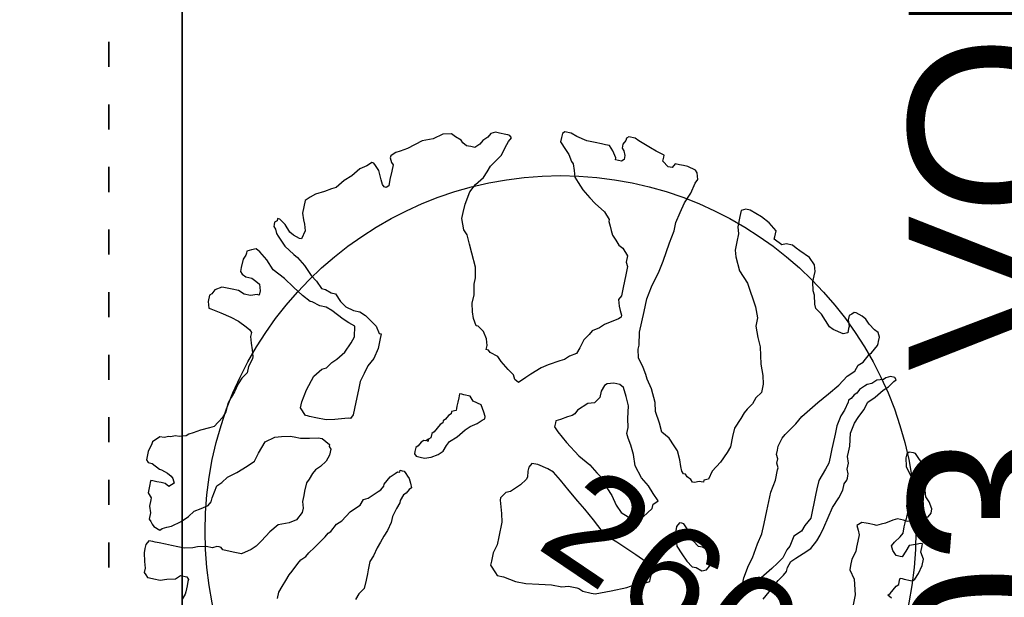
# Model space of a CAD drawing. Extents: x 4743276 to 9726129, y -4307434 to -1665362.
# Tile 35 of 121: x 4860824 to 4865547, y -2048386 to -2045617. Entities that reach past the tile are written whole.
import ezdxf
from ezdxf.enums import TextEntityAlignment as Align

# ---------------------------------------------------------------- set-up
doc = ezdxf.new("R2010")
doc.units = 0
doc.header["$MEASUREMENT"] = 0
doc.linetypes.add('ACAD_ISO03W100', pattern=[30, 12, -18])
doc.layers.get('0').update_dxf_attribs({"linetype": 'CONTINUOUS'})
doc.layers.get('Defpoints').update_dxf_attribs({"color": 61, "linetype": 'CONTINUOUS'})
for name, color, linetype in [('-_48_-', 76, 'CONTINUOUS'), ('siete', 6, 'CONTINUOUS'), ('TENKÁ', 7, 'CONTINUOUS'), ('Výšky', 64, 'CONTINUOUS'), ('ZARIADOVACIE', 144, 'CONTINUOUS')]:
    doc.layers.add(name, color=color, linetype=linetype)
doc.styles.add('MONOTXT', font='MONOTXT', dxfattribs={"height": 0.2})
doc.styles.add('styl1', font='arial.ttf')
doc.styles.add('Style-Arial', font='arial.ttf')
doc.dimstyles.new('STANDARD 200', dxfattribs={"dimtxt": 600, "dimasz": 700, "dimexe": 10, "dimexo": 200, "dimgap": 100, "dimtad": 1, "dimdsep": 46, "dimlunit": 6, "dimtxsty": 'Style-Arial', "dimblk": 'ARCHTICK', "dimblk1": 'OBLIQUE', "dimblk2": 'ARCHTICK', "dimcen": 2.5, "dimse1": 1, "dimse2": 1, "dimadec": 0, "dimazin": 0, "dimtfac": 1, "dimtmove": 1, "dimatfit": 3, "dimldrblk": 'OBLIQUE', "dimfxl": 1, "dimtolj": 1, "dimtzin": 0, "dimarcsym": 0})

# ---------------------------------------------------------------- blocks, each defined once
blk = doc.blocks.new('St4b')
at = {"linetype": 'Continuous'}
for p, q in [((-34.8, 985.9), (-40.6, 980.1)), ((-40.6, 980.1), (-40.6, 968.5)), ((-11.6, 985.9), (-34.8, 985.9)), ((11.6, 980.1), (-11.6, 985.9)), ((17.4, 980.1), (11.6, 980.1)), ((23.2, 974.3), (17.4, 980.1)), ((23.2, 974.3), (23.2, 974.3)), ((23.2, 974.3), (23.2, 974.3)), ((29, 968.5), (23.2, 974.3)), ((-191.4, 945.4), (-197.2, 939.5)), ((-174, 945.4), (-191.4, 945.4)), ((-156.6, 951.2), (-174, 945.4)), ((-139.2, 951.2), (-156.6, 951.2)), ((-133.4, 951.2), (-139.2, 951.2)), ((-121.8, 962.8), (-133.4, 951.2)), ((-98.6, 962.8), (-121.8, 962.8)), ((-92.8, 962.8), (-98.6, 962.8)), ((-87, 962.8), (-92.8, 962.8)), ((-87, 957), (-87, 962.8)), ((-87, 945.4), (-87, 957)), ((-87, 945.4), (-87, 945.4)), ((-87, 945.4), (-87, 945.4)), ((-87, 933.7), (-87, 945.4)), ((-40.6, 968.5), (-52.2, 945.4)), ((-52.2, 945.4), (-52.2, 939.5)), ((34.8, 962.8), (29, 968.5)), ((34.8, 951.2), (34.8, 962.8)), ((40.6, 939.5), (34.8, 951.2)), ((-342.2, 922.2), (-348, 916.4)), ((-348, 916.4), (-348, 910.5)), ((-336.4, 927.9), (-342.2, 922.2)), ((-324.8, 927.9), (-336.4, 927.9)), ((-307.4, 933.7), (-324.8, 927.9)), ((-284.2, 939.5), (-307.4, 933.7)), ((-272.6, 939.5), (-284.2, 939.5)), ((-261, 939.5), (-272.6, 939.5)), ((-249.4, 933.7), (-261, 939.5)), ((-249.4, 927.9), (-249.4, 933.7)), ((-249.4, 922.2), (-249.4, 927.9)), ((-249.4, 916.4), (-249.4, 922.2)), ((-249.4, 910.5), (-249.4, 916.4)), ((-208.8, 927.9), (-214.6, 910.5)), ((-203, 933.7), (-208.8, 927.9)), ((-197.2, 939.5), (-203, 933.7)), ((-92.8, 910.5), (-87, 922.2)), ((-87, 922.2), (-87, 933.7)), ((-58, 922.2), (-63.8, 910.5)), ((-52.2, 939.5), (-58, 922.2)), ((40.6, 933.7), (40.6, 939.5)), ((46.4, 922.2), (40.6, 933.7)), ((46.4, 910.5), (46.4, 922.2)), ((-348, 910.5), (-348, 898.9)), ((-348, 898.9), (-348, 881.5)), ((-249.4, 904.7), (-249.4, 910.5)), ((-249.4, 887.3), (-249.4, 904.7)), ((-214.6, 910.5), (-208.8, 904.7)), ((-208.8, 904.7), (-203, 893.1)), ((-203, 893.1), (-197.2, 881.5)), ((-87, 904.7), (-92.8, 910.5)), ((-81.2, 898.9), (-87, 904.7)), ((-69.6, 904.7), (-81.2, 898.9)), ((-63.8, 910.5), (-69.6, 904.7)), ((52.2, 893.1), (46.4, 910.5)), ((58, 887.3), (52.2, 893.1)), ((406, 898.9), (400.2, 870)), ((423.4, 910.5), (406, 904.7)), ((406, 904.7), (406, 898.9)), ((440.8, 910.5), (423.4, 910.5)), ((446.6, 904.7), (440.8, 910.5)), ((458.2, 898.9), (446.6, 904.7)), ((469.8, 881.5), (458.2, 898.9)), ((-348, 881.5), (-342.2, 864.2)), ((-342.2, 864.2), (-336.4, 840.9)), ((-249.4, 870), (-249.4, 887.3)), ((-249.4, 835.2), (-249.4, 870)), ((-197.2, 881.5), (-179.8, 858.3)), ((63.8, 875.8), (58, 887.3)), ((75.4, 858.3), (63.8, 875.8)), ((400.2, 870), (394.4, 840.9)), ((469.8, 875.8), (469.8, 881.5)), ((469.8, 852.5), (469.8, 875.8)), ((-336.4, 840.9), (-324.8, 829.4)), ((-243.6, 811.9), (-249.4, 835.2)), ((-179.8, 858.3), (-162.4, 840.9)), ((-162.4, 840.9), (-145, 829.4)), ((87, 835.2), (75.4, 858.3)), ((92.8, 823.5), (87, 835.2)), ((394.4, 840.9), (388.6, 817.7)), ((464, 817.7), (469.8, 835.2)), ((469.8, 835.2), (469.8, 852.5)), ((516.2, 835.2), (510.4, 823.5)), ((522, 840.9), (516.2, 835.2)), ((533.6, 840.9), (522, 840.9)), ((556.8, 840.9), (533.6, 840.9)), ((568.4, 835.2), (556.8, 840.9)), ((574.2, 835.2), (568.4, 835.2)), ((580, 835.2), (574.2, 835.2)), ((585.8, 823.5), (580, 835.2)), ((-371.2, 806.1), (-388.6, 811.9)), ((-324.8, 811.9), (-330.6, 806.1)), ((-324.8, 829.4), (-324.8, 811.9)), ((-237.8, 800.3), (-243.6, 811.9)), ((-145, 829.4), (-133.4, 811.9)), ((-133.4, 811.9), (-121.8, 794.5)), ((121.8, 806.1), (92.8, 823.5)), ((388.6, 817.7), (377, 794.5)), ((464, 800.3), (464, 817.7)), ((510.4, 823.5), (510.4, 806.1)), ((591.6, 811.9), (585.8, 823.5)), ((585.8, 800.3), (591.6, 811.9)), ((-365.4, 806.1), (-371.2, 806.1)), ((-348, 806.1), (-365.4, 806.1)), ((-336.4, 806.1), (-348, 806.1)), ((-330.6, 806.1), (-336.4, 806.1)), ((-232, 777.2), (-237.8, 800.3)), ((-121.8, 794.5), (-121.8, 794.5)), ((-121.8, 794.5), (-110.2, 788.8)), ((-110.2, 788.8), (-98.6, 788.8)), ((-98.6, 788.8), (-63.8, 783)), ((-63.8, 783), (-52.2, 771.3)), ((139.2, 800.3), (121.8, 806.1)), ((162.4, 800.3), (139.2, 800.3)), ((179.8, 794.5), (162.4, 800.3)), ((197.2, 788.8), (179.8, 794.5)), ((220.4, 783), (197.2, 788.8)), ((237.8, 777.2), (220.4, 783)), ((371.2, 783), (365.4, 777.2)), ((377, 794.5), (371.2, 783)), ((469.8, 783), (464, 800.3)), ((469.8, 777.2), (469.8, 783)), ((498.8, 783), (481.4, 777.2)), ((504.6, 794.5), (498.8, 783)), ((510.4, 806.1), (504.6, 794.5)), ((568.4, 777.2), (585.8, 800.3)), ((-232, 759.7), (-232, 777.2)), ((-226.2, 748.2), (-232, 759.7)), ((-52.2, 771.3), (-34.8, 759.7)), ((-34.8, 759.7), (-17.4, 736.5)), ((255.2, 765.5), (237.8, 777.2)), ((272.6, 765.5), (255.2, 765.5)), ((295.8, 759.7), (272.6, 765.5)), ((301.6, 759.7), (295.8, 759.7)), ((319, 765.5), (301.6, 759.7)), ((336.4, 771.3), (319, 765.5)), ((353.8, 777.2), (336.4, 771.3)), ((365.4, 777.2), (353.8, 777.2)), ((481.4, 777.2), (469.8, 777.2)), ((527.8, 719.1), (545.2, 753.9)), ((545.2, 753.9), (568.4, 777.2)), ((638, 759.7), (614.8, 736.5)), ((643.7, 765.5), (638, 759.7)), ((655.4, 771.3), (643.7, 765.5)), ((661.2, 777.2), (655.4, 771.3)), ((667, 777.2), (661.2, 777.2)), ((672.8, 777.2), (667, 777.2)), ((678.6, 771.3), (672.8, 777.2)), ((672.8, 748.2), (684.4, 765.5)), ((684.4, 771.3), (678.6, 771.3)), ((684.4, 765.5), (684.4, 771.3)), ((-232, 730.7), (-226.2, 736.5)), ((-232, 701.8), (-232, 730.7)), ((-226.2, 742.4), (-226.2, 748.2)), ((-226.2, 736.5), (-226.2, 742.4)), ((-17.4, 736.5), (5.8, 713.3)), ((614.8, 736.5), (597.4, 707.6)), ((649.6, 719.1), (655.4, 730.7)), ((655.4, 730.7), (672.8, 748.2)), ((-232, 678.5), (-232, 701.8)), ((5.8, 713.3), (23.2, 696)), ((510.4, 690.2), (527.8, 719.1)), ((597.4, 707.6), (591.6, 696)), ((643.7, 701.8), (649.6, 719.1)), ((643.7, 696), (643.7, 701.8)), ((696, 701.8), (684.4, 696)), ((713.4, 707.6), (696, 701.8)), ((730.7, 707.6), (713.4, 707.6)), ((748.2, 707.6), (730.7, 707.6)), ((759.8, 696), (748.2, 707.6)), ((-214.6, 655.4), (-232, 678.5)), ((23.2, 696), (46.4, 690.2)), ((46.4, 690.2), (63.8, 684.3)), ((63.8, 684.3), (81.2, 678.5)), ((81.2, 678.5), (98.6, 655.4)), ((493, 661.2), (510.4, 690.2)), ((591.6, 696), (574.2, 672.7)), ((667, 690.2), (643.7, 696)), ((684.4, 696), (667, 690.2)), ((771.4, 684.3), (759.8, 696)), ((783, 661.2), (771.4, 684.3)), ((-203, 643.7), (-214.6, 655.4)), ((98.6, 655.4), (104.4, 637.9)), ((481.4, 637.9), (493, 661.2)), ((551, 649.5), (539.4, 632.1)), ((574.2, 672.7), (551, 649.5)), ((794.6, 643.7), (783, 661.2)), ((-185.6, 632.1), (-203, 643.7)), ((-156.6, 614.8), (-185.6, 632.1)), ((104.4, 637.9), (110.2, 614.8)), ((475.6, 609), (481.4, 632.1)), ((481.4, 632.1), (481.4, 637.9)), ((539.4, 632.1), (522, 614.8)), ((800.4, 632.1), (794.6, 643.7)), ((823.6, 614.8), (800.4, 632.1)), ((-133.4, 597.3), (-156.6, 614.8)), ((-121.8, 568.4), (-133.4, 597.3)), ((110.2, 614.8), (110.2, 603.2)), ((110.2, 603.2), (110.2, 585.7)), ((174, 585.7), (191.4, 603.2)), ((191.4, 603.2), (208.8, 603.2)), ((208.8, 603.2), (243.6, 597.3)), ((243.6, 597.3), (284.2, 585.7)), ((475.6, 591.5), (475.6, 609)), ((522, 603.2), (516.2, 585.7)), ((522, 614.8), (522, 603.2)), ((841, 597.3), (823.6, 614.8)), ((864.2, 579.9), (841, 597.3)), ((-110.2, 550.9), (-121.8, 568.4)), ((110.2, 585.7), (116, 562.5)), ((174, 579.9), (174, 585.7)), ((174, 574.2), (174, 579.9)), ((174, 556.7), (174, 574.2)), ((284.2, 585.7), (307.4, 568.4)), ((307.4, 568.4), (313.2, 556.7)), ((452.4, 539.3), (469.8, 574.2)), ((469.8, 574.2), (475.6, 591.5)), ((516.2, 574.2), (498.8, 556.7)), ((516.2, 585.7), (516.2, 574.2)), ((875.8, 562.5), (864.2, 579.9)), ((-330.6, 556.7), (-313.2, 556.7)), ((-313.2, 556.7), (-295.8, 550.9)), ((-295.8, 550.9), (-278.4, 545.1)), ((-278.4, 545.1), (-261, 539.3)), ((-261, 539.3), (-249.4, 533.6)), ((-87, 539.3), (-110.2, 550.9)), ((-75.4, 539.3), (-87, 539.3)), ((-58, 545.1), (-75.4, 539.3)), ((-40.6, 545.1), (-58, 545.1)), ((-29, 545.1), (-40.6, 545.1)), ((-5.8, 545.1), (-29, 545.1)), ((5.8, 539.3), (-5.8, 545.1)), ((23.2, 533.6), (5.8, 539.3)), ((116, 562.5), (121.8, 539.3)), ((121.8, 539.3), (121.8, 533.6)), ((174, 527.8), (174, 556.7)), ((313.2, 556.7), (330.6, 545.1)), ((330.6, 545.1), (342.2, 533.6)), ((446.6, 522), (452.4, 539.3)), ((487.2, 539.3), (481.4, 516.2)), ((498.8, 556.7), (487.2, 539.3)), ((870, 527.8), (881.6, 539.3)), ((881.6, 556.7), (875.8, 562.5)), ((887.4, 550.9), (881.6, 556.7)), ((881.6, 539.3), (887.4, 545.1)), ((887.4, 545.1), (887.4, 550.9)), ((-249.4, 533.6), (-226.2, 522)), ((-226.2, 522), (-214.6, 516.2)), ((-214.6, 516.2), (-203, 504.5)), ((34.8, 527.8), (23.2, 533.6)), ((46.4, 516.2), (34.8, 527.8)), ((63.8, 504.5), (46.4, 516.2)), ((121.8, 527.8), (110.2, 504.5)), ((121.8, 533.6), (121.8, 527.8)), ((179.8, 504.5), (174, 527.8)), ((342.2, 533.6), (365.4, 516.2)), ((365.4, 516.2), (394.4, 504.5)), ((440.8, 504.5), (446.6, 522)), ((481.4, 516.2), (481.4, 498.7)), ((835.2, 510.3), (846.8, 516.2)), ((846.8, 516.2), (870, 527.8)), ((-203, 504.5), (-191.4, 498.7)), ((-191.4, 498.7), (-174, 487.2)), ((-174, 487.2), (-156.6, 475.5)), ((81.2, 498.7), (63.8, 504.5)), ((98.6, 498.7), (81.2, 498.7)), ((104.4, 504.5), (98.6, 498.7)), ((110.2, 504.5), (104.4, 504.5)), ((185.6, 487.2), (179.8, 504.5)), ((191.4, 469.7), (185.6, 487.2)), ((394.4, 504.5), (411.8, 498.7)), ((411.8, 498.7), (440.8, 504.5)), ((481.4, 498.7), (475.6, 481.4)), ((829.4, 504.5), (835.2, 510.3)), ((829.4, 498.7), (829.4, 504.5)), ((835.2, 492.9), (829.4, 498.7)), ((852.6, 492.9), (835.2, 492.9)), ((875.8, 492.9), (852.6, 492.9)), ((893.2, 492.9), (875.8, 492.9)), ((899, 498.7), (893.2, 492.9)), ((910.6, 504.5), (899, 498.7)), ((916.4, 504.5), (910.6, 504.5)), ((922.2, 498.7), (916.4, 504.5)), ((928, 492.9), (922.2, 498.7)), ((933.8, 481.4), (928, 492.9)), ((-156.6, 475.5), (-139.2, 463.9)), ((-139.2, 463.9), (-127.6, 458.1)), ((-127.6, 458.1), (-121.8, 452.3)), ((191.4, 463.9), (191.4, 469.7)), ((203, 458.1), (191.4, 463.9)), ((220.4, 458.1), (203, 458.1)), ((237.8, 458.1), (220.4, 458.1)), ((272.6, 458.1), (237.8, 458.1)), ((295.8, 458.1), (272.6, 458.1)), ((319, 452.3), (295.8, 458.1)), ((464, 463.9), (452.4, 446.6)), ((475.6, 481.4), (464, 463.9)), ((945.3, 463.9), (933.8, 481.4)), ((974.4, 429.2), (945.3, 463.9)), ((-121.8, 452.3), (-98.6, 440.8)), ((-98.6, 440.8), (-87, 429.2)), ((342.2, 446.6), (319, 452.3)), ((365.4, 435), (342.2, 446.6)), ((394.4, 429.2), (365.4, 435)), ((452.4, 446.6), (435, 435)), ((435, 435), (435, 429.2)), ((-87, 429.2), (-58, 411.7)), ((-58, 411.7), (-52.2, 406)), ((-52.2, 406), (-34.8, 388.5)), ((417.6, 429.2), (394.4, 429.2)), ((435, 429.2), (417.6, 429.2)), ((986, 400.2), (974.4, 429.2)), ((-34.8, 388.5), (-17.4, 382.7)), ((-17.4, 382.7), (-11.6, 371.1)), ((1003.4, 376.9), (986, 400.2)), ((1009.2, 353.8), (1003.4, 376.9)), ((-11.6, 371.1), (0, 359.6)), ((0, 359.6), (11.6, 348)), ((1003.4, 342.2), (1009.2, 353.8)), ((-272.6, 342.2), (-290, 348)), ((-255.2, 330.5), (-272.6, 342.2)), ((-232, 330.5), (-255.2, 330.5)), ((-214.6, 330.5), (-232, 330.5)), ((-203, 330.5), (-214.6, 330.5)), ((-179.8, 330.5), (-203, 330.5)), ((-162.4, 324.7), (-179.8, 330.5)), ((-139.2, 319), (-162.4, 324.7)), ((11.6, 348), (17.4, 342.2)), ((17.4, 342.2), (29, 336.3)), ((29, 336.3), (34.8, 336.3)), ((34.8, 336.3), (46.4, 330.5)), ((46.4, 330.5), (58, 324.7)), ((58, 324.7), (69.6, 313.2)), ((991.8, 319), (997.6, 324.7)), ((997.6, 324.7), (1003.4, 342.2)), ((-121.8, 313.2), (-139.2, 319)), ((-104.4, 307.4), (-121.8, 313.2)), ((-87, 301.5), (-104.4, 307.4)), ((-63.8, 295.7), (-87, 301.5)), ((69.6, 313.2), (75.4, 307.4)), ((75.4, 307.4), (75.4, 301.5)), ((75.4, 301.5), (81.2, 301.5)), ((81.2, 301.5), (81.2, 295.7)), ((986, 307.4), (991.8, 319)), ((986, 301.5), (986, 307.4)), ((986, 295.7), (986, 301.5)), ((-46.4, 295.7), (-63.8, 295.7)), ((-23.2, 289.9), (-46.4, 295.7)), ((-5.8, 284.1), (-23.2, 289.9)), ((0, 284.1), (-5.8, 284.1)), ((17.4, 278.3), (0, 284.1)), ((23.2, 272.6), (17.4, 278.3)), ((34.8, 266.8), (23.2, 272.6)), ((63.8, 272.6), (52.2, 266.8)), ((69.6, 278.3), (63.8, 272.6)), ((75.4, 284.1), (69.6, 278.3)), ((81.2, 289.9), (75.4, 284.1)), ((81.2, 295.7), (81.2, 289.9)), ((133.4, 272.6), (127.6, 266.8)), ((139.2, 272.6), (133.4, 272.6)), ((150.8, 272.6), (139.2, 272.6)), ((156.6, 266.8), (150.8, 272.6)), ((759.8, 266.8), (788.8, 278.3)), ((788.8, 278.3), (806.2, 278.3)), ((806.2, 278.3), (829.4, 278.3)), ((829.4, 278.3), (864.2, 272.6)), ((864.2, 272.6), (887.4, 261)), ((986, 284.1), (986, 295.7)), ((997.6, 272.6), (986, 284.1)), ((1009.2, 266.8), (997.6, 272.6)), ((40.6, 261), (34.8, 266.8)), ((52.2, 266.8), (40.6, 261)), ((127.6, 266.8), (127.6, 255.2)), ((127.6, 255.2), (127.6, 243.5)), ((127.6, 243.5), (133.4, 226.2)), ((168.2, 261), (156.6, 266.8)), ((174, 255.2), (168.2, 261)), ((174, 249.3), (174, 255.2)), ((179.8, 243.5), (174, 249.3)), ((179.8, 243.5), (174, 243.5)), ((174, 243.5), (179.8, 243.5)), ((185.6, 237.7), (179.8, 243.5)), ((701.8, 232), (725, 243.5)), ((725, 243.5), (748.2, 255.2)), ((748.2, 255.2), (759.8, 266.8)), ((887.4, 261), (910.6, 243.5)), ((910.6, 243.5), (928, 237.7)), ((1020.8, 255.2), (1009.2, 266.8)), ((1032.3, 249.3), (1020.8, 255.2)), ((1038.2, 237.7), (1032.3, 249.3)), ((133.4, 226.2), (145, 208.7)), ((197.2, 237.7), (185.6, 237.7)), ((203, 232), (197.2, 237.7)), ((214.6, 226.2), (203, 232)), ((226.2, 220.4), (214.6, 226.2)), ((232, 214.5), (226.2, 220.4)), ((667, 214.5), (701.8, 232)), ((928, 237.7), (945.3, 232)), ((945.3, 232), (980.2, 208.7)), ((1038.2, 226.2), (1038.2, 237.7)), ((1038.2, 208.7), (1038.2, 226.2)), ((145, 208.7), (156.6, 197.1)), ((156.6, 197.1), (174, 191.3)), ((174, 191.3), (185.6, 185.6)), ((237.8, 214.5), (232, 214.5)), ((243.6, 208.7), (237.8, 214.5)), ((255.2, 202.9), (243.6, 208.7)), ((261, 197.1), (255.2, 202.9)), ((266.8, 197.1), (261, 197.1)), ((272.6, 185.6), (266.8, 197.1)), ((510.4, 179.8), (527.8, 191.3)), ((527.8, 191.3), (545.2, 197.1)), ((545.2, 197.1), (568.4, 202.9)), ((568.4, 202.9), (591.6, 202.9)), ((591.6, 202.9), (620.6, 208.7)), ((620.6, 208.7), (638, 208.7)), ((638, 208.7), (667, 214.5)), ((980.2, 208.7), (1003.4, 202.9)), ((1003.4, 202.9), (1020.8, 197.1)), ((1020.8, 197.1), (1032.3, 191.3)), ((1032.3, 191.3), (1038.2, 197.1)), ((1038.2, 202.9), (1038.2, 208.7)), ((1038.2, 197.1), (1038.2, 202.9)), ((185.6, 185.6), (203, 168.2)), ((203, 168.2), (226.2, 150.7)), ((278.4, 185.6), (272.6, 185.6)), ((284.2, 185.6), (278.4, 185.6)), ((295.8, 185.6), (284.2, 185.6)), ((307.4, 185.6), (295.8, 185.6)), ((319, 185.6), (307.4, 185.6)), ((319, 179.8), (319, 185.6)), ((319, 174), (319, 179.8)), ((319, 156.5), (319, 174)), ((498.8, 156.5), (510.4, 174)), ((510.4, 174), (510.4, 179.8)), ((226.2, 150.7), (237.8, 139.2)), ((237.8, 139.2), (249.4, 121.7)), ((301.6, 121.7), (307.4, 145)), ((307.4, 145), (319, 156.5)), ((452.4, 139.2), (464, 139.2)), ((452.4, 133.4), (452.4, 139.2)), ((464, 139.2), (481.4, 145)), ((481.4, 145), (498.8, 156.5)), ((249.4, 121.7), (261, 110.1)), ((261, 110.1), (266.8, 104.4)), ((272.6, 104.4), (284.2, 110.1)), ((284.2, 110.1), (301.6, 121.7)), ((440.8, 104.4), (446.6, 127.5)), ((446.6, 127.5), (452.4, 133.4)), ((266.8, 104.4), (272.6, 104.4)), ((411.8, 69.5), (429.1, 92.8)), ((429.1, 92.8), (440.8, 104.4)), ((400.2, 52.2), (411.8, 69.5)), ((1049.8, 58), (1032.3, 40.5)), ((1061.4, 58), (1049.8, 58)), ((1072.9, 58), (1061.4, 58)), ((1078.8, 52.2), (1072.9, 58)), ((382.8, 34.7), (388.6, 46.3)), ((388.6, 28.9), (382.8, 34.7)), ((388.6, 46.3), (400.2, 52.2)), ((394.4, 23.1), (388.6, 28.9)), ((1020.8, 28.9), (1003.4, 17.4)), ((1032.3, 40.5), (1020.8, 28.9)), ((1072.9, 17.4), (1078.8, 34.7)), ((1078.8, 34.7), (1078.8, 52.2)), ((-121.8, 5.8), (-139.2, -11.7)), ((-110.2, 5.8), (-121.8, 5.8)), ((-87, 5.8), (-110.2, 5.8)), ((-63.8, 0), (-87, 5.8)), ((-40.6, 0), (-63.8, 0)), ((0, 0), (-40.6, 0)), ((23.2, 5.8), (0, 0)), ((40.6, 11.6), (23.2, 5.8)), ((58, 17.4), (40.6, 11.6)), ((63.8, 17.4), (58, 17.4)), ((81.2, 5.8), (63.8, 17.4)), ((87, -5.9), (81.2, 5.8)), ((400.2, 17.4), (394.4, 23.1)), ((411.8, 5.8), (400.2, 17.4)), ((435, -17.5), (411.8, 5.8)), ((962.8, 0), (951.2, -11.7)), ((980.2, 5.8), (962.8, 0)), ((997.6, 11.6), (980.2, 5.8)), ((1003.4, 17.4), (997.6, 11.6)), ((1067.2, -11.7), (1072.9, 17.4)), ((-139.2, -11.7), (-145, -17.5)), ((-145, -17.5), (-145, -34.8)), ((98.6, -17.5), (87, -5.9)), ((110.2, -29), (98.6, -17.5)), ((446.6, -34.8), (435, -17.5)), ((951.2, -11.7), (933.8, -29)), ((1067.2, -34.8), (1067.2, -11.7)), ((-145, -34.8), (-150.8, -69.6)), ((127.6, -40.7), (110.2, -29)), ((134.7, -42.9), (127.6, -40.7)), ((150.8, -40.7), (134.7, -42.9)), ((134.7, -42.9), (134.7, -42.9)), ((134.7, -42.9), (134.7, -42.9)), ((134.7, -42.9), (134.7, -42.9)), ((134.7, -42.9), (134.7, -42.9)), ((134.7, -42.9), (134.7, -42.9)), ((134.7, -42.9), (134.7, -42.9)), ((134.7, -42.9), (134.7, -42.9)), ((134.7, -42.9), (134.7, -42.9)), ((134.7, -42.9), (134.7, -42.9)), ((134.7, -42.9), (134.7, -42.9)), ((162.4, -40.7), (150.8, -40.7)), ((174, -46.5), (162.4, -40.7)), ((174, -58.1), (174, -46.5)), ((464, -63.9), (446.6, -34.8)), ((916.4, -52.3), (904.7, -69.6)), ((933.8, -29), (916.4, -52.3)), ((1067.2, -52.3), (1067.2, -34.8)), ((1067.2, -63.9), (1067.2, -52.3)), ((-150.8, -69.6), (-150.8, -98.7)), ((168.2, -92.9), (174, -63.9)), ((174, -63.9), (174, -58.1)), ((469.8, -75.4), (464, -63.9)), ((481.4, -87), (469.8, -75.4)), ((904.7, -69.6), (887.4, -98.7)), ((1061.4, -81.2), (1067.2, -75.4)), ((1067.2, -75.4), (1067.2, -63.9)), ((-150.8, -98.7), (-145, -133.5)), ((162.4, -110.2), (168.2, -92.9)), ((272.6, -98.7), (249.4, -127.7)), ((284.2, -87), (272.6, -98.7)), ((295.8, -87), (284.2, -87)), ((301.6, -87), (295.8, -87)), ((307.4, -98.7), (301.6, -87)), ((319, -116), (307.4, -98.7)), ((493, -104.5), (481.4, -87)), ((510.4, -110.2), (493, -104.5)), ((887.4, -98.7), (870, -116)), ((1032.3, -98.7), (1038.2, -98.7)), ((1032.3, -116), (1032.3, -98.7)), ((1038.2, -98.7), (1055.6, -87)), ((1055.6, -87), (1061.4, -81.2)), ((-145, -133.5), (-139.2, -168.2)), ((121.8, -162.4), (145, -133.5)), ((145, -133.5), (162.4, -110.2)), ((249.4, -127.7), (220.4, -168.2)), ((324.8, -127.7), (319, -116)), ((330.6, -133.5), (324.8, -127.7)), ((342.2, -139.3), (330.6, -133.5)), ((533.6, -116), (510.4, -110.2)), ((551, -127.7), (533.6, -116)), ((562.6, -133.5), (551, -127.7)), ((574.2, -150.9), (562.6, -133.5)), ((829.4, -133.5), (817.7, -145.1)), ((841, -127.7), (829.4, -133.5)), ((852.6, -121.8), (841, -127.7)), ((864.2, -116), (852.6, -121.8)), ((870, -116), (864.2, -116)), ((1038.2, -121.8), (1032.3, -116)), ((1049.8, -121.8), (1038.2, -121.8)), ((1061.4, -116), (1049.8, -121.8)), ((1067.2, -110.2), (1061.4, -116)), ((1072.9, -110.2), (1067.2, -110.2)), ((1078.8, -110.2), (1072.9, -110.2)), ((1090.4, -116), (1078.8, -110.2)), ((1096.2, -116), (1090.4, -116)), ((1102, -121.8), (1096.2, -116)), ((1102, -139.3), (1102, -121.8)), ((365.4, -162.4), (342.2, -139.3)), ((585.8, -162.4), (574.2, -150.9)), ((806.2, -156.6), (800.4, -168.2)), ((817.7, -145.1), (806.2, -156.6)), ((1084.6, -185.7), (1096.2, -150.9)), ((1096.2, -150.9), (1102, -139.3)), ((-139.2, -168.2), (-139.2, -197.2)), ((98.6, -191.5), (121.8, -162.4)), ((220.4, -168.2), (203, -203)), ((371.2, -179.9), (365.4, -162.4)), ((388.6, -191.5), (371.2, -179.9)), ((609, -197.2), (585.8, -162.4)), ((661.2, -185.7), (643.7, -191.5)), ((672.8, -191.5), (661.2, -185.7)), ((765.6, -185.7), (754, -191.5)), ((783, -185.7), (765.6, -185.7)), ((800.4, -168.2), (783, -185.7)), ((1078.8, -203), (1084.6, -185.7)), ((-139.2, -197.2), (-133.4, -214.7)), ((-133.4, -214.7), (-133.4, -237.9)), ((58, -243.6), (81.2, -214.7)), ((81.2, -214.7), (98.6, -191.5)), ((203, -203), (185.6, -226.3)), ((406, -191.5), (388.6, -191.5)), ((423.4, -197.2), (406, -191.5)), ((429.1, -203), (423.4, -197.2)), ((435, -220.5), (429.1, -203)), ((614.8, -203), (609, -197.2)), ((620.6, -203), (614.8, -203)), ((632.2, -197.2), (620.6, -203)), ((643.7, -191.5), (632.2, -197.2)), ((696, -191.5), (672.8, -191.5)), ((713.4, -191.5), (696, -191.5)), ((730.7, -191.5), (713.4, -191.5)), ((754, -191.5), (730.7, -191.5)), ((1072.9, -226.3), (1078.8, -203)), ((-133.4, -237.9), (-133.4, -243.6)), ((185.6, -226.3), (174, -243.6)), ((429.1, -249.4), (435, -237.9)), ((435, -237.9), (435, -220.5)), ((1044, -243.6), (1055.6, -226.3)), ((1055.6, -226.3), (1067.2, -226.3)), ((1067.2, -226.3), (1072.9, -226.3)), ((-133.4, -243.6), (-139.2, -255.2)), ((-139.2, -255.2), (-139.2, -278.5)), ((23.2, -284.2), (58, -243.6)), ((150.8, -261), (133.4, -278.5)), ((174, -243.6), (150.8, -261)), ((382.8, -272.7), (406, -261)), ((406, -261), (429.1, -249.4)), ((516.2, -272.7), (539.4, -266.9)), ((539.4, -266.9), (551, -266.9)), ((551, -266.9), (585.8, -261)), ((585.8, -261), (614.8, -261)), ((614.8, -261), (643.7, -261)), ((643.7, -261), (678.6, -261)), ((678.6, -261), (713.4, -266.9)), ((713.4, -266.9), (759.8, -278.5)), ((1044, -255.2), (1044, -243.6)), ((1055.6, -261), (1044, -255.2)), ((1055.6, -272.7), (1055.6, -261)), ((-139.2, -278.5), (-139.2, -290)), ((-139.2, -290), (-121.8, -330.6)), ((11.6, -319.1), (23.2, -284.2)), ((110.2, -295.8), (92.8, -313.3)), ((133.4, -278.5), (110.2, -295.8)), ((278.4, -301.7), (295.8, -290)), ((295.8, -290), (307.4, -284.2)), ((307.4, -284.2), (324.8, -284.2)), ((324.8, -284.2), (348, -278.5)), ((348, -278.5), (382.8, -272.7)), ((475.6, -301.7), (493, -290)), ((493, -290), (516.2, -272.7)), ((759.8, -278.5), (788.8, -284.2)), ((788.8, -284.2), (841, -290)), ((841, -290), (875.8, -295.8)), ((875.8, -295.8), (899, -295.8)), ((899, -295.8), (928, -301.7)), ((1049.8, -319.1), (1055.6, -295.8)), ((1055.6, -284.2), (1055.6, -272.7)), ((1055.6, -295.8), (1055.6, -284.2)), ((-11.6, -377), (11.6, -319.1)), ((92.8, -313.3), (81.2, -348)), ((226.2, -324.9), (255.2, -313.3)), ((255.2, -313.3), (278.4, -301.7)), ((440.8, -324.9), (464, -307.5)), ((464, -307.5), (475.6, -301.7)), ((928, -301.7), (957, -307.5)), ((957, -307.5), (986, -319.1)), ((986, -319.1), (1015, -324.9)), ((1044, -324.9), (1049.8, -319.1)), ((-121.8, -330.6), (-104.4, -371.2)), ((81.2, -348), (81.2, -365.5)), ((179.8, -371.2), (197.2, -348)), ((197.2, -348), (226.2, -324.9)), ((353.8, -365.5), (382.8, -348)), ((382.8, -348), (406, -342.2)), ((406, -342.2), (440.8, -324.9)), ((1015, -324.9), (1026.6, -330.6)), ((1026.6, -330.6), (1044, -324.9)), ((-104.4, -371.2), (-92.8, -388.7)), ((81.2, -365.5), (121.8, -394.5)), ((162.4, -388.7), (179.8, -371.2)), ((330.6, -377), (353.8, -365.5)), ((-92.8, -388.7), (-87, -406.1)), ((-29, -417.6), (-11.6, -377)), ((121.8, -394.5), (133.4, -394.5)), ((133.4, -394.5), (139.2, -400.3)), ((139.2, -400.3), (145, -406.1)), ((145, -406.1), (162.4, -388.7)), ((301.6, -417.6), (319, -400.3)), ((319, -400.3), (324.8, -388.7)), ((324.8, -388.7), (330.6, -377)), ((-87, -406.1), (-75.4, -429.2)), ((-75.4, -429.2), (-69.6, -429.2)), ((-69.6, -429.2), (-46.4, -429.2)), ((-46.4, -429.2), (-29, -417.6)), ((266.8, -440.9), (290, -429.2)), ((290, -429.2), (301.6, -417.6)), ((232, -458.2), (237.8, -452.5)), ((237.8, -452.5), (249.4, -446.7)), ((249.4, -446.7), (266.8, -440.9)), ((34.8, -481.5), (17.4, -498.8)), ((52.2, -475.7), (34.8, -481.5)), ((69.6, -475.7), (52.2, -475.7)), ((75.4, -469.8), (69.6, -475.7)), ((87, -469.8), (75.4, -469.8)), ((98.6, -475.7), (87, -469.8)), ((98.6, -481.5), (98.6, -475.7)), ((98.6, -487.3), (98.6, -481.5)), ((214.6, -487.3), (220.4, -481.5)), ((220.4, -481.5), (226.2, -469.8)), ((226.2, -469.8), (232, -464)), ((232, -464), (232, -458.2)), ((841, -475.7), (806.2, -493.1)), ((858.3, -469.8), (841, -475.7)), ((881.6, -469.8), (858.3, -469.8)), ((904.7, -469.8), (881.6, -469.8)), ((922.2, -464), (904.7, -469.8)), ((951.2, -464), (922.2, -464)), ((968.6, -464), (951.2, -464)), ((974.4, -475.7), (968.6, -464)), ((974.4, -487.3), (974.4, -475.7)), ((17.4, -498.8), (0, -516.2)), ((58, -522), (75.4, -504.6)), ((75.4, -504.6), (87, -498.8)), ((87, -498.8), (98.6, -487.3)), ((214.6, -493.1), (214.6, -487.3)), ((220.4, -504.6), (214.6, -493.1)), ((220.4, -510.4), (220.4, -504.6)), ((220.4, -516.2), (220.4, -510.4)), ((806.2, -493.1), (777.2, -522)), ((962.8, -522), (968.6, -504.6)), ((968.6, -504.6), (974.4, -487.3)), ((0, -516.2), (-11.6, -533.7)), ((-11.6, -533.7), (-11.6, -545.2)), ((46.4, -539.5), (58, -522)), ((226.2, -516.2), (220.4, -516.2)), ((232, -527.9), (226.2, -516.2)), ((255.2, -533.7), (232, -527.9)), ((284.2, -551), (255.2, -533.7)), ((777.2, -522), (719.2, -556.8)), ((951.2, -545.2), (962.8, -522)), ((-11.6, -545.2), (-17.4, -562.7)), ((-17.4, -562.7), (-11.6, -574.3)), ((40.6, -568.5), (46.4, -551)), ((46.4, -551), (46.4, -539.5)), ((313.2, -562.7), (284.2, -551)), ((330.6, -568.5), (313.2, -562.7)), ((719.2, -556.8), (690.2, -568.5)), ((933.8, -568.5), (951.2, -545.2)), ((-11.6, -574.3), (0, -580.1)), ((0, -580.1), (11.6, -580.1)), ((11.6, -580.1), (17.4, -580.1)), ((17.4, -580.1), (34.8, -574.3)), ((34.8, -574.3), (40.6, -568.5)), ((359.6, -568.5), (330.6, -568.5)), ((382.8, -568.5), (359.6, -568.5)), ((411.8, -580.1), (382.8, -568.5)), ((429.1, -585.8), (411.8, -580.1)), ((440.8, -591.6), (429.1, -585.8)), ((458.2, -603.2), (440.8, -591.6)), ((614.8, -591.6), (591.6, -597.4)), ((638, -580.1), (614.8, -591.6)), ((667, -568.5), (638, -580.1)), ((690.2, -568.5), (667, -568.5)), ((899, -591.6), (910.6, -568.5)), ((904.7, -603.2), (899, -591.6)), ((910.6, -568.5), (916.4, -568.5)), ((916.4, -568.5), (933.8, -568.5)), ((475.6, -609), (458.2, -603.2)), ((493, -620.7), (475.6, -609)), ((539.4, -614.9), (516.2, -620.7)), ((568.4, -603.2), (539.4, -614.9)), ((591.6, -597.4), (568.4, -603.2)), ((904.7, -620.7), (904.7, -603.2)), ((516.2, -620.7), (493, -620.7)), ((881.6, -672.8), (893.2, -643.8)), ((893.2, -643.8), (899, -632.2)), ((899, -632.2), (904.7, -620.7)), ((-63.8, -684.4), (-52.2, -678.6)), ((-52.2, -690.2), (-63.8, -684.4)), ((-52.2, -678.6), (-40.6, -678.6)), ((-40.6, -701.9), (-52.2, -690.2)), ((-40.6, -678.6), (-11.6, -678.6)), ((-11.6, -678.6), (23.2, -684.4)), ((23.2, -684.4), (46.4, -690.2)), ((46.4, -690.2), (87, -696)), ((87, -696), (116, -701.9)), ((324.8, -701.9), (336.4, -696)), ((336.4, -696), (348, -696)), ((348, -696), (359.6, -696)), ((359.6, -696), (382.8, -701.9)), ((794.6, -701.9), (817.7, -696)), ((817.7, -696), (835.2, -696)), ((835.2, -696), (846.8, -696)), ((846.8, -696), (864.2, -690.2)), ((864.2, -690.2), (881.6, -672.8)), ((-17.4, -713.4), (-40.6, -701.9)), ((5.8, -730.8), (-17.4, -713.4)), ((116, -701.9), (145, -701.9)), ((145, -701.9), (179.8, -701.9)), ((179.8, -701.9), (232, -701.9)), ((232, -701.9), (266.8, -707.7)), ((266.8, -707.7), (295.8, -707.7)), ((295.8, -707.7), (301.6, -707.7)), ((301.6, -707.7), (313.2, -701.9)), ((313.2, -701.9), (324.8, -701.9)), ((382.8, -701.9), (394.4, -707.7)), ((394.4, -707.7), (411.8, -719.2)), ((411.8, -719.2), (429.1, -730.8)), ((736.6, -736.7), (748.2, -719.2)), ((748.2, -719.2), (759.8, -713.4)), ((759.8, -713.4), (783, -707.7)), ((783, -707.7), (794.6, -701.9)), ((-58, -742.5), (-34.8, -754.1)), ((29, -748.3), (5.8, -730.8)), ((46.4, -759.8), (29, -748.3)), ((429.1, -730.8), (452.4, -742.5)), ((452.4, -742.5), (475.6, -759.8)), ((707.6, -765.6), (736.6, -736.7)), ((-34.8, -754.1), (-11.6, -765.6)), ((-11.6, -765.6), (0, -771.4)), ((0, -771.4), (17.4, -783.1)), ((63.8, -771.4), (46.4, -759.8)), ((87, -777.2), (63.8, -771.4)), ((98.6, -783.1), (87, -777.2)), ((475.6, -759.8), (498.8, -777.2)), ((498.8, -777.2), (527.8, -800.4)), ((696, -806.2), (701.8, -777.2)), ((701.8, -777.2), (707.6, -765.6)), ((17.4, -783.1), (29, -788.9)), ((29, -788.9), (40.6, -788.9)), ((40.6, -788.9), (58, -794.7)), ((58, -794.7), (69.6, -806.2)), ((69.6, -806.2), (87, -823.7)), ((127.6, -788.9), (98.6, -783.1)), ((145, -806.2), (127.6, -788.9)), ((162.4, -812), (145, -806.2)), ((527.8, -800.4), (556.8, -823.7)), ((701.8, -817.9), (696, -806.2)), ((87, -823.7), (104.4, -841.1)), ((185.6, -823.7), (162.4, -812)), ((208.8, -823.7), (185.6, -823.7)), ((226.2, -823.7), (208.8, -823.7)), ((249.4, -823.7), (226.2, -823.7)), ((266.8, -823.7), (249.4, -823.7)), ((290, -823.7), (266.8, -823.7)), ((307.4, -829.5), (290, -823.7)), ((324.8, -835.3), (307.4, -829.5)), ((556.8, -823.7), (585.8, -841.1)), ((713.4, -817.9), (701.8, -817.9)), ((719.2, -817.9), (713.4, -817.9)), ((736.6, -812), (719.2, -817.9)), ((748.2, -812), (736.6, -812)), ((754, -817.9), (748.2, -812)), ((759.8, -823.7), (754, -817.9)), ((754, -846.8), (759.8, -829.5)), ((759.8, -829.5), (759.8, -823.7)), ((104.4, -841.1), (127.6, -852.6)), ((127.6, -852.6), (145, -858.4)), ((145, -858.4), (168.2, -864.2)), ((342.2, -841.1), (324.8, -835.3)), ((359.6, -841.1), (342.2, -841.1)), ((382.8, -841.1), (359.6, -841.1)), ((394.4, -841.1), (382.8, -841.1)), ((423.4, -841.1), (394.4, -841.1)), ((446.6, -841.1), (423.4, -841.1)), ((475.6, -846.8), (446.6, -841.1)), ((493, -852.6), (475.6, -846.8)), ((516.2, -858.4), (493, -852.6)), ((522, -858.4), (516.2, -858.4)), ((527.8, -864.2), (522, -858.4)), ((585.8, -841.1), (603.2, -858.4)), ((603.2, -858.4), (620.6, -864.2)), ((736.6, -870.1), (748.2, -858.4)), ((748.2, -858.4), (754, -846.8)), ((168.2, -864.2), (226.2, -875.9)), ((226.2, -875.9), (255.2, -887.4)), ((255.2, -887.4), (278.4, -893.2)), ((353.8, -893.2), (371.2, -887.4)), ((371.2, -887.4), (382.8, -887.4)), ((382.8, -887.4), (400.2, -887.4)), ((400.2, -887.4), (435, -881.7)), ((435, -881.7), (464, -887.4)), ((464, -887.4), (481.4, -893.2)), ((539.4, -870.1), (527.8, -864.2)), ((545.2, -875.9), (539.4, -870.1)), ((556.8, -881.7), (545.2, -875.9)), ((568.4, -893.2), (556.8, -881.7)), ((620.6, -864.2), (632.2, -875.9)), ((632.2, -875.9), (655.4, -887.4)), ((655.4, -887.4), (661.2, -893.2)), ((719.2, -899), (725, -887.4)), ((725, -887.4), (736.6, -870.1)), ((278.4, -893.2), (295.8, -893.2)), ((295.8, -893.2), (307.4, -899)), ((307.4, -899), (313.2, -899)), ((313.2, -899), (319, -899)), ((319, -899), (324.8, -899)), ((324.8, -899), (336.4, -893.2)), ((336.4, -893.2), (353.8, -893.2)), ((481.4, -893.2), (504.6, -904.9)), ((504.6, -904.9), (527.8, -910.7)), ((527.8, -910.7), (545.2, -928)), ((574.2, -899), (568.4, -893.2)), ((580, -910.7), (574.2, -899)), ((591.6, -922.3), (580, -910.7)), ((661.2, -893.2), (684.4, -904.9)), ((684.4, -904.9), (690.2, -904.9)), ((690.2, -904.9), (696, -904.9)), ((696, -904.9), (707.6, -904.9)), ((707.6, -904.9), (719.2, -899)), ((545.2, -928), (568.4, -945.4)), ((597.4, -939.6), (591.6, -922.3)), ((603.2, -945.4), (597.4, -939.6)), ((69.6, -957.1), (46.4, -974.4)), ((81.2, -957.1), (69.6, -957.1)), ((98.6, -957.1), (81.2, -957.1)), ((121.8, -962.9), (98.6, -957.1)), ((133.4, -962.9), (121.8, -962.9)), ((150.8, -962.9), (133.4, -962.9)), ((168.2, -962.9), (150.8, -962.9)), ((179.8, -957.1), (168.2, -962.9)), ((191.4, -951.2), (179.8, -957.1)), ((203, -962.9), (191.4, -951.2)), ((203, -974.4), (203, -962.9)), ((568.4, -945.4), (580, -957.1)), ((580, -957.1), (597.4, -968.7)), ((597.4, -968.7), (603.2, -974.4)), ((609, -957.1), (603.2, -945.4)), ((603.2, -974.4), (609, -968.7)), ((609, -968.7), (609, -957.1)), ((5.8, -986), (-40.6, -986)), ((46.4, -974.4), (5.8, -986)), ((203, -980.2), (203, -974.4)), ((203, -997.7), (203, -980.2)), ((203, -1003.5), (203, -997.7)), ((208.8, -1015), (203, -1003.5)), ((214.6, -1026.6), (208.8, -1015)), ((226.2, -1044.1), (214.6, -1026.6)), ((232, -1055.7), (226.2, -1044.1)), ((400.2, -1044.1), (377, -1049.9)), ((411.8, -1044.1), (400.2, -1044.1)), ((417.6, -1049.9), (411.8, -1044.1)), ((17.4, -1084.7), (23.2, -1073)), ((23.2, -1073), (29, -1078.9)), ((133.4, -1073), (145, -1061.4)), ((133.4, -1084.7), (133.4, -1073)), ((145, -1061.4), (156.6, -1055.7)), ((156.6, -1055.7), (168.2, -1061.4)), ((168.2, -1061.4), (185.6, -1073)), ((185.6, -1073), (197.2, -1078.9)), ((232, -1073), (232, -1055.7)), ((232, -1078.9), (232, -1073)), ((272.6, -1073), (255.2, -1078.9)), ((284.2, -1073), (272.6, -1073)), ((301.6, -1078.9), (284.2, -1073)), ((342.2, -1073), (324.8, -1078.9)), ((353.8, -1067.2), (342.2, -1073)), ((377, -1049.9), (353.8, -1067.2)), ((388.6, -1096.3), (417.6, -1067.2)), ((417.6, -1061.4), (417.6, -1049.9)), ((417.6, -1067.2), (417.6, -1061.4)), ((29, -1078.9), (40.6, -1084.7)), ((40.6, -1084.7), (52.2, -1090.5)), ((52.2, -1090.5), (58, -1096.3)), ((58, -1096.3), (69.6, -1096.3)), ((69.6, -1096.3), (75.4, -1096.3)), ((75.4, -1096.3), (75.4, -1102)), ((75.4, -1102), (75.4, -1107.8)), ((133.4, -1090.5), (133.4, -1084.7)), ((150.8, -1096.3), (133.4, -1090.5)), ((168.2, -1102), (150.8, -1096.3)), ((174, -1119.4), (168.2, -1102)), ((197.2, -1078.9), (214.6, -1078.9)), ((214.6, -1078.9), (226.2, -1078.9)), ((226.2, -1078.9), (232, -1078.9)), ((237.8, -1078.9), (232, -1078.9)), ((232, -1078.9), (232, -1084.7)), ((232, -1084.7), (237.8, -1102)), ((255.2, -1078.9), (237.8, -1078.9)), ((237.8, -1102), (243.6, -1119.4)), ((324.8, -1078.9), (301.6, -1078.9)), ((377, -1107.8), (388.6, -1096.3)), ((75.4, -1107.8), (75.4, -1125.2)), ((75.4, -1125.2), (75.4, -1131.1)), ((179.8, -1131.1), (174, -1119.4)), ((243.6, -1119.4), (249.4, -1125.2)), ((249.4, -1125.2), (255.2, -1136.9)), ((295.8, -1131.1), (307.4, -1119.4)), ((307.4, -1119.4), (324.8, -1113.6)), ((324.8, -1113.6), (342.2, -1113.6)), ((342.2, -1113.6), (359.6, -1113.6)), ((359.6, -1113.6), (377, -1107.8)), ((75.4, -1131.1), (81.2, -1136.9)), ((81.2, -1136.9), (98.6, -1142.6)), ((98.6, -1142.6), (121.8, -1148.4)), ((121.8, -1148.4), (139.2, -1148.4)), ((139.2, -1148.4), (156.6, -1136.9)), ((156.6, -1136.9), (174, -1136.9)), ((174, -1136.9), (179.8, -1136.9)), ((179.8, -1136.9), (179.8, -1131.1)), ((255.2, -1136.9), (266.8, -1142.6)), ((266.8, -1142.6), (278.4, -1142.6)), ((278.4, -1142.6), (295.8, -1131.1))]:
    blk.add_line(p, q, dxfattribs=at)
blk = doc.blocks.new('_ArchTick')
at = {"color": 0, "linetype": 'ByBlock', "const_width": 0.15}
blk.add_lwpolyline([(-0.5, -0.5), (0.5, 0.5)], dxfattribs=at)
blk = doc.blocks.new('*D42221')
at = {"layer": 'Defpoints', "color": 0}
for p in [(4868313.8, -2035164), (4857372, -2067054), (4868313.8, -2067054)]:
    blk.add_point(p, dxfattribs=at)
at = {"layer": 'ZARIADOVACIE', "color": 0, "lineweight": -2}
blk.add_line((4857372, -2035164), (4857372, -2067054), dxfattribs=at)
at = {"layer": 'ZARIADOVACIE', "color": 0, "linetype": 'ByBlock', "lineweight": -2, "xscale": 700, "yscale": 700, "zscale": 700}
for p, rotation in [((4857372, -2035164), 90), ((4857372, -2067054), 270)]:
    blk.add_blockref('_ArchTick', p, dxfattribs=dict(at, rotation=rotation))
at = {"layer": 'ZARIADOVACIE', "color": 0, "insert": (4856946.5, -2051921), "char_height": 600, "attachment_point": 5, "rotation": 90, "style": 'Style-Arial'}
blk.add_mtext('\\A1;31ﾠ890', dxfattribs=at)
blk = doc.blocks.new('_OBLIQUE')
at = {"color": 0, "linetype": 'ByBlock'}
blk.add_line((-0.5, -0.5), (0.5, 0.5), dxfattribs=at)

msp = doc.modelspace()

# ---------------------------------------------------------------- linework, layer by layer
at = {"layer": 'Defpoints', "color": 2}
msp.add_circle((4863418.228, -2048069.274), 1705.16, dxfattribs=at)
at = {"layer": 'siete', "color": 55, "lineweight": 35, "ltscale": 0.8}
msp.add_line((4861603.799, -2035164.048), (4861603.799, -2057855.571), dxfattribs=at)
at = {"layer": 'siete', "linetype": 'ACAD_ISO03W100', "lineweight": 35, "ltscale": 10}
msp.add_line((4861252.12, -2040622.789), (4861252.12, -2061794.048), dxfattribs=at)

# ---------------------------------------------------------------- block references
at = {"layer": '-_48_-', "xscale": 1.755, "yscale": 1.755, "zscale": 1.755, "rotation": 78.06180323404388}
msp.add_blockref('St4b', (4863137.167, -2048025.52), dxfattribs=at)

# ---------------------------------------------------------------- texts
at = {"layer": 'TENKÁ', "color": 30, "lineweight": 35, "ltscale": 0.25, "style": 'styl1'}
msp.add_text('SO-503 VONK. KANALIZÁCIA ', height=800, rotation=90, dxfattribs=at).set_placement((4865888.935, -2051462.509))
at = {"layer": 'Výšky', "linetype": 'Continuous', "style": 'MONOTXT'}
msp.add_text('260.17', height=500, rotation=326, dxfattribs=at).set_placement((4864356.741, -2048860.46), align=Align.CENTER)

# ---------------------------------------------------------------- dimensions: what is measured, and where the dimension line sits
at = {"layer": 'ZARIADOVACIE', "color": 7}
dim = msp.add_linear_dim(base=(4857372, -2067054.048), p1=(4868313.799, -2035164.048), p2=(4868313.799, -2067054.048), angle=270, dimstyle='STANDARD 200', override={"dimtxsty": 'Style-Arial', "dimldrblk": 'OBLIQUE'}, dxfattribs=at)
dim.commit()
dim.dimension.update_dxf_attribs({"geometry": '*D42221', "text_midpoint": (4857353, -2051921), "dimtype": 160})

doc.saveas('drawing.dxf')
